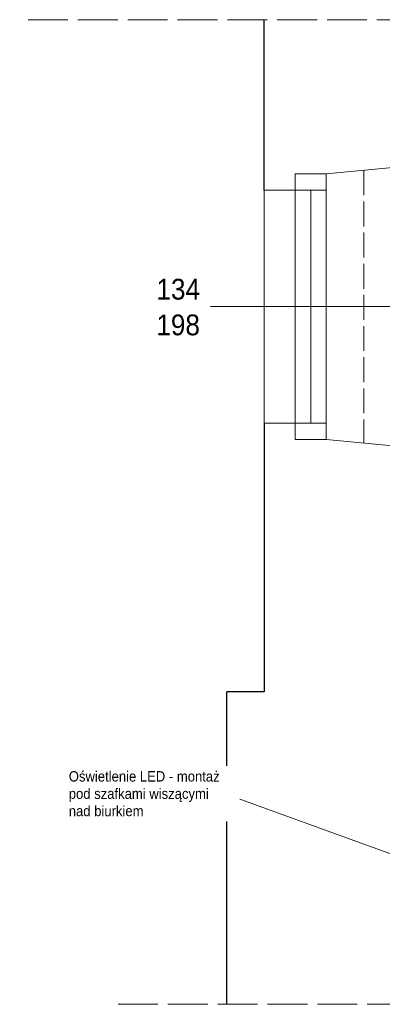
# Model space of a CAD drawing. Header units: centimetres. Extents: x 695802 to 711011, y 25963 to 44188.
# Tile 86 of 157: x 708505 to 708679, y 35721 to 36195. Entities that reach past the tile are written whole.
import ezdxf

# ---------------------------------------------------------------- set-up
doc = ezdxf.new("R2010")
doc.units = ezdxf.units.CM
doc.linetypes.add('ACAD_ISO02W100', pattern=[15, 12, -3])
for name, color, linetype, lineweight in [('Przekroje', 253, 'Continuous', 20), ('Przekrojowa', 253, 'Continuous', 25), ('S3_meble wbudowane', 252, 'Continuous', 0), ('S3_okna', 70, 'Continuous', 9), ('Widokowa', 140, 'Continuous', 9)]:
    doc.layers.add(name, color=color, linetype=linetype, lineweight=lineweight)
doc.styles.add('ARIELCE', font='arial.ttf', dxfattribs={"width": 0.9})

# ---------------------------------------------------------------- blocks, each defined once
blk = doc.blocks.new('zw$1D16')
at = {"layer": 'Przekroje', "ltscale": 1.6}
for points in [[(0, 0), (-32.21, -3.11), (-47.01, -3.11), (-47.01, -10.89), (-62.01, -10.89)], [(0, -134), (-32.21, -130.89), (-47.01, -130.89), (-47.01, -123.11), (-62.01, -123.11)]]:
    blk.add_lwpolyline(points, dxfattribs=at)
at = {"layer": 'S3_okna'}
for p, q in [((0, 0), (0, -134)), ((-32.21, -130.89), (-32.21, -3.11)), ((-62.01, -10.89), (-62.01, -123.11)), ((-47.01, -10.89), (-32.21, -10.89)), ((-47.01, -123.11), (-47.01, -10.89)), ((-39.61, -123.11), (-39.61, -10.89)), ((-47.01, -123.11), (-32.21, -123.11))]:
    blk.add_line(p, q, dxfattribs=at)
at = {"layer": 'S3_okna', "ltscale": 1.6}
blk.add_line((-124.02, -67), (0, -67), dxfattribs=at)
at = {"layer": 'S3_okna'}
for points in [[(0, 0), (-32.21, -3.11), (-47.01, -3.11), (-47.01, -10.89), (-62.01, -10.89)], [(0, -134), (-32.21, -130.89), (-47.01, -130.89), (-47.01, -123.11), (-62.01, -123.11)]]:
    blk.add_lwpolyline(points, dxfattribs=at)
blk = doc.blocks.new('zw$7334')
at = {"layer": 'S3_okna', "ltscale": 1.6, "insert": (-30.9, 13.4), "char_height": 10, "width": 42.3629, "attachment_point": 3, "rotation": 0.019, "style": 'ARIELCE', "bg_fill": 2}
blk.add_mtext('{\\fArial|b0|i0|c238|p34;134}', dxfattribs=at)
at = {"layer": 'S3_okna', "ltscale": 1.6, "insert": (-30.94, -3.78), "char_height": 10, "width": 42.3629, "attachment_point": 3, "rotation": 0.019, "style": 'ARIELCE'}
blk.add_mtext('{\\fArial|b0|i0|c238|p34;198}', dxfattribs=at)

msp = doc.modelspace()

# ---------------------------------------------------------------- linework, layer by layer
at = {"layer": 'Przekrojowa', "ltscale": 1.6}
for p, q in [((708622.57, 36113.4), (708622.57, 36195.44)), ((708622.52, 36001.18), (708622.52, 35871.8)), ((708622.52, 35871.8), (708604.52, 35871.8)), ((708604.53, 35721.4), (708604.52, 35871.8))]:
    msp.add_line(p, q, dxfattribs=at)
at = {"layer": 'S3_meble wbudowane', "ltscale": 1.6}
for p, q in [((708593.18, 35826.52), (708527.38, 35826.52)), ((708689.55, 35791.54), (708593.18, 35826.52))]:
    msp.add_line(p, q, dxfattribs=at)
at = {"layer": 'S3_okna', "linetype": 'ACAD_ISO02W100'}
msp.add_line((708670.52, 36122.94), (708670.52, 35991.65), dxfattribs=at)

# ---------------------------------------------------------------- block references
at = {"layer": 'S3_okna', "rotation": 0.0009042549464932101}
msp.add_blockref('zw$1D16', (708684.52, 36124.29), dxfattribs=at)

# ---------------------------------------------------------------- next in the draw order: block references
msp.add_blockref('zw$7334', (708622.51, 36057.29), dxfattribs=at)

# ---------------------------------------------------------------- next in the draw order: linework, layer by layer
at = {"layer": 'Widokowa', "linetype": 'ACAD_ISO02W100', "ltscale": 1.6}
msp.add_lwpolyline([(708552.17, 35721.4), (709416.02, 35721.4), (709416.02, 36195.44), (708504.76, 36195.44)], dxfattribs=at)

# ---------------------------------------------------------------- next in the draw order: texts
at = {"layer": 'S3_meble wbudowane', "ltscale": 1.6, "insert": (708528.41, 35833.65), "char_height": 5, "width": 79.8157, "attachment_point": 1, "style": 'ARIELCE', "bg_fill": 2}
msp.add_mtext('{\\fArial|b0|i0|c238|p34;Oświetlenie LED - montaż pod szafkami wiszącymi \\Pnad biurkiem}', dxfattribs=at)

doc.saveas('drawing.dxf')
